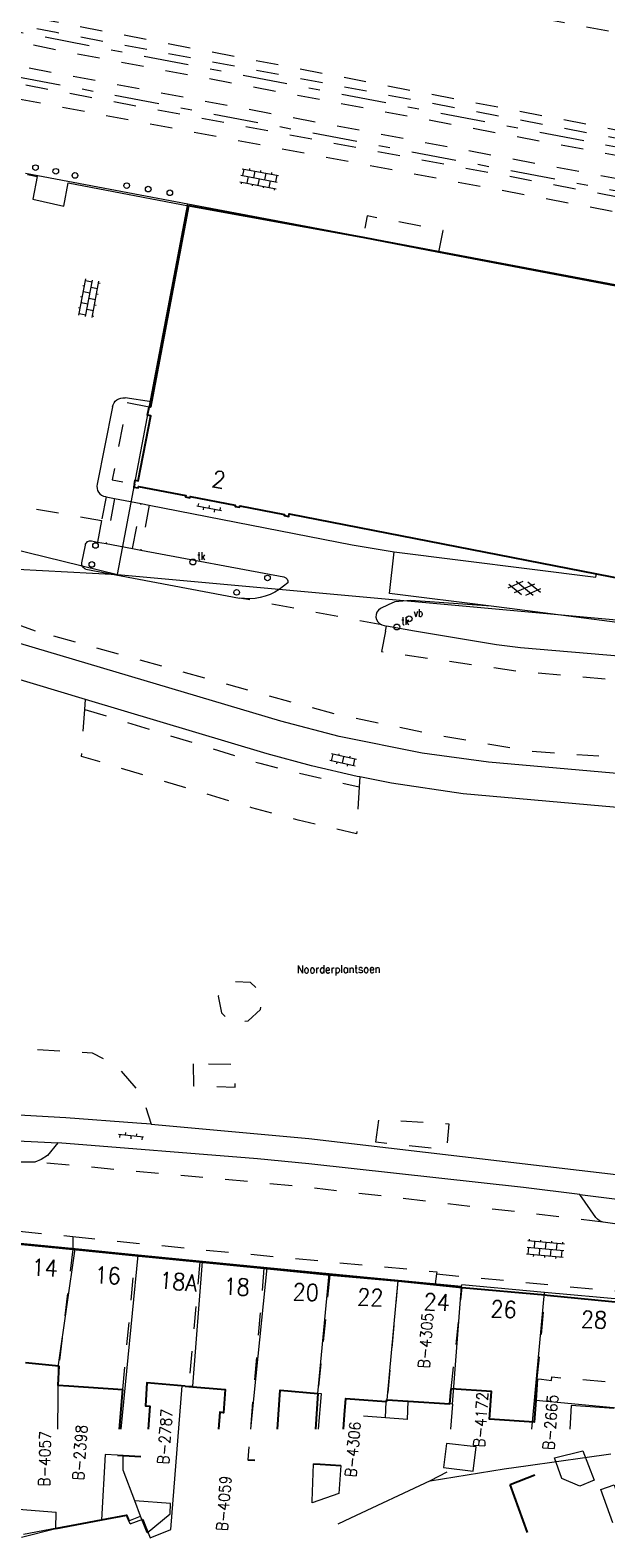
# Model space of a CAD drawing. Header units: metres. Extents: x 132072 to 132715, y 517419 to 517799.
# Tile 18 of 33: x 132520 to 132571, y 517419 to 517554. Entities that reach past the tile are written whole.
import ezdxf
from ezdxf.enums import TextEntityAlignment as Align
from ezdxf.lldxf.tags import DXFTag

# ---------------------------------------------------------------- set-up
doc = ezdxf.new("R2010")
doc.units = ezdxf.units.M
doc.linetypes.add('NLCS-HIDDEN', pattern=[4, 2, -2])
doc.linetypes.add('XX-HART', pattern=[13, 4, -2, 1, -2, 4])
for name, color, linetype, lineweight in [('GBKN AS SPOOR', 252, 'XX-HART', 13), ('GBKN BIJGEBOUW', 252, 'CONTINUOUS', 13), ('GBKN CULTUURAANDUIDING', 252, 'CONTINUOUS', 13), ('GBKN HOOFDGEBOUW', 250, 'CONTINUOUS', 25), ('GBKN HOOFDGEBOUW OVERBOUWD', 250, 'CONTINUOUS', 25), ('GBKN HUISNUMMER', 252, 'CONTINUOUS', 13), ('GBKN KANT FUNCTIEVERSCHIL WEG', 252, 'NLCS-HIDDEN', 13), ('GBKN KANT OP  OF INRIT', 252, 'NLCS-HIDDEN', 13), ('GBKN KANT OPEN VERHARDING', 252, 'CONTINUOUS', 13), ('GBKN KANT OPEN VERHARDING WEG', 252, 'NLCS-HIDDEN', 13), ('GBKN KANT VERHARDING OVERIG', 252, 'CONTINUOUS', 13), ('GBKN KANT WEGVAK FUNCTIEVERSCHIL', 252, 'NLCS-HIDDEN', 13), ('GBKN KANT WEGVAK OPEN VERHARDING', 252, 'CONTINUOUS', 13), ('GBKN LUIFEL', 252, 'NLCS-HIDDEN', 13), ('GBKN OVERBOUW', 252, 'NLCS-HIDDEN', 13), ('GBKN SCHUUR', 252, 'CONTINUOUS', 13), ('GBKN SPOORRAIL', 252, 'NLCS-HIDDEN', 13), ('GBKN TRAPTREDE', 252, 'NLCS-HIDDEN', 13), ('GBKN TUSSENMUUR', 252, 'NLCS-HIDDEN', 13), ('GBKN VERHARDINGSSYMBOOL', 252, 'CONTINUOUS', 13), ('GBKN VLAKAFSLUITING BEHEER GROEN', 252, 'NLCS-HIDDEN', 13), ('GBKN VLAKAFSLUITING BEHEER WEGEN', 252, 'NLCS-HIDDEN', 13), ('GRENS BAG PAND PLANTOPOGRAFIE VERBOUWING', 252, 'CONTINUOUS', 13), ('GRENS MAAIVELD', 252, 'NLCS-HIDDEN', 13), ('KADASTER PERCEELNUMMER', 252, 'CONTINUOUS', 13), ('KADASTER PERCEELSGRENS', 252, 'KG-KADASTRAAL', 13), ('THEMA RIOOL', 252, 'CONTINUOUS', 13), ('THEMA STRAATMEUBILAIR', 252, 'CONTINUOUS', 13), ('WOZ TUSSENMUUR VERDIEPING0', 252, 'NLCS-HIDDEN', 13), ('X-XX-AL-REFERENTIE-G', 7, 'CONTINUOUS', 18)]:
    doc.layers.add(name, color=color, linetype=linetype, lineweight=lineweight)
doc.styles.add('Style-STANDARD', font='STANDARD.shx')
tags = doc.linetypes.add('KG-KADASTRAAL', pattern='A,5.5,-2,["K",Standard,S=1.8,R=0,X=0,Y=-0.9],-2,5.5,-2,[5,NLCS.SHX,S=0.75,R=0,X=0,Y=0],-2', length=19).pattern_tags.tags
tags[6] = DXFTag(74, 10)

# ---------------------------------------------------------------- blocks, each defined once
blk = doc.blocks.new('OV4')
at = {"layer": 'GBKN VERHARDINGSSYMBOOL'}
for p, q in [((0, 0.012), (0.066, 0.012)), ((0, 0), (0.066, 0)), ((0.003, 0.012), (0.003, 0)), ((0.013, 0.015), (0.013, 0.012)), ((0.013, 0), (0.013, -0.012)), ((0.023, 0.012), (0.023, 0)), ((0.033, 0.015), (0.033, 0.012)), ((0.033, 0), (0.033, -0.012)), ((0.043, 0.012), (0.043, 0)), ((0.053, 0.015), (0.053, 0.012)), ((0.053, 0), (0.053, -0.012)), ((0.063, 0.012), (0.063, 0)), ((0, -0.012), (0.066, -0.012)), ((0.003, -0.012), (0.003, -0.015)), ((0.023, -0.012), (0.023, -0.015)), ((0.043, -0.012), (0.043, -0.015)), ((0.063, -0.012), (0.063, -0.015))]:
    blk.add_line(p, q, dxfattribs=at)
blk = doc.blocks.new('OV6')
at = {"layer": 'GBKN VERHARDINGSSYMBOOL'}
for p, q in [((0, 0), (0.045, 0)), ((0.0025, 0), (0.0025, 0.005)), ((0.0225, 0), (0.0225, 0.005)), ((0.0325, 0), (0.0325, -0.005)), ((0.0425, 0), (0.0425, 0.005)), ((0.0125, 0), (0.0125, -0.005))]:
    blk.add_line(p, q, dxfattribs=at)
blk = doc.blocks.new('GV6')
at = {"layer": 'GBKN VERHARDINGSSYMBOOL'}
for p, q in [((0.001, -0.0034), (0.026, 0.012)), ((0.001, 0.0034), (0.0261, -0.0121)), ((0.0132, -0.0101), (0.0468, 0.0101)), ((0.0132, 0.0101), (0.0468, -0.0101)), ((0.034, 0.012), (0.059, -0.0034)), ((0.034, -0.012), (0.059, 0.0034))]:
    blk.add_line(p, q, dxfattribs=at)
blk = doc.blocks.new('OV2')
at = {"layer": 'GBKN VERHARDINGSSYMBOOL'}
for p, q in [((0.0001, 0.01), (0.0031, 0.01)), ((0.0031, -0.023), (0.0031, 0.023)), ((0.0031, 0.02), (0.0151, 0.02)), ((0.0031, 0), (0.0151, 0)), ((0.0151, -0.023), (0.0151, 0.023)), ((0.0181, 0.01), (0.0151, 0.01)), ((0.0001, -0.01), (0.0031, -0.01)), ((0.0031, -0.02), (0.0151, -0.02)), ((0.0181, -0.01), (0.0151, -0.01))]:
    blk.add_line(p, q, dxfattribs=at)
blk = doc.blocks.new('paal')
at = {"layer": 'THEMA STRAATMEUBILAIR'}
blk.add_circle((0, 0), 0.025, dxfattribs=at)
blk = doc.blocks.new('tkolk')
at = {"layer": 'THEMA RIOOL'}
blk.add_circle((0, 0), 0.0262, dxfattribs=at)
at = {"layer": 'THEMA RIOOL', "style": 'Style-STANDARD', "width": 0.9}
blk.add_text('tk', height=0.0675, dxfattribs=at).set_placement((0.041, 0.019))
blk = doc.blocks.new('vbord')
at = {"layer": 'THEMA STRAATMEUBILAIR'}
blk.add_circle((0, 0), 0.0262, dxfattribs=at)
at = {"layer": 'THEMA STRAATMEUBILAIR', "style": 'Style-STANDARD', "width": 0.9}
blk.add_text('vb', height=0.0675, dxfattribs=at).set_placement((0.041, 0.019))
blk = doc.blocks.new('Ondergrond_20161213')
at = {"layer": 'GBKN AS SPOOR', "flags": 128}
for points in [[(132631.09, 517531.88), (132457.38, 517565.32)], [(132456.62, 517561.39), (132481.6, 517556.58), (132624.42, 517529.41), (132689.78, 517517.3), (132703.62, 517515.07), (132706.28, 517514.67)]]:
    blk.add_lwpolyline(points, dxfattribs=at)
at = {"layer": 'GBKN BIJGEBOUW', "flags": 128}
for points in [[(132568.12, 517430.8), (132567.99, 517428.68)], [(132571.92, 517430.52), (132568.12, 517430.8)], [(132544.97, 517422.24), (132545.07, 517425.57)], [(132547.52, 517425.44), (132547.34, 517422.92)], [(132547.34, 517422.92), (132544.96, 517422.08), (132544.97, 517422.24)]]:
    blk.add_lwpolyline(points, dxfattribs=at)
at = {"layer": 'GBKN HOOFDGEBOUW', "flags": 128}
for points in [[(132533.91, 517537.98), (132530.6, 517520.49)], [(132549.51, 517535.15), (132533.91, 517537.98)], [(132556.29, 517533.86), (132549.51, 517535.15)], [(132582.43, 517528.88), (132556.29, 517533.86)], [(132530.6, 517520.49), (132530.5, 517519.99), (132530.39, 517520.01)], [(132529.08, 517513.13), (132529.02, 517512.86), (132529.41, 517512.78), (132529.44, 517512.9), (132533.66, 517512.1), (132533.64, 517511.98), (132534.04, 517511.91), (132534.06, 517512.02), (132538.09, 517511.26), (132538.07, 517511.14), (132538.47, 517511.07), (132538.49, 517511.18), (132542.49, 517510.42), (132542.47, 517510.31), (132542.87, 517510.23), (132542.92, 517510.48), (132570.36, 517505.11)], [(132570.36, 517505.11), (132578.3, 517503.56)], [(132517.76, 517445.32), (132523.56, 517444.77)], [(132523.56, 517444.77), (132529.16, 517444.2)], [(132529.16, 517444.2), (132534.91, 517443.63)], [(132534.91, 517443.63), (132540.65, 517443.05)], [(132540.65, 517443.05), (132546.55, 517442.47)], [(132546.55, 517442.47), (132552.63, 517441.92)], [(132552.63, 517441.92), (132552.65, 517441.92), (132558.37, 517441.35)], [(132558.37, 517441.35), (132565.79, 517440.67)], [(132565.79, 517440.67), (132565.96, 517440.66)], [(132565.96, 517440.66), (132572.97, 517439.96)], [(132519.35, 517434.64), (132522.32, 517434.34)], [(132522.32, 517434.34), (132522.22, 517432.62), (132523.23, 517432.55)], [(132565.08, 517433.16), (132564.95, 517431.25)], [(132523.23, 517432.55), (132528.03, 517432.23)], [(132527.75, 517428.68), (132528.03, 517432.23)], [(132533.62, 517432.52), (132530.18, 517432.81), (132530.07, 517430.77), (132530.45, 517430.73), (132530.32, 517428.68)], [(132533.62, 517432.52), (132533.94, 517432.5)], [(132533.94, 517432.5), (132537.19, 517432.21), (132537.03, 517430.13), (132536.7, 517430.19), (132536.59, 517428.68)], [(132541.85, 517428.68), (132542.1, 517432.16), (132545.46, 517431.87)], [(132545.46, 517431.87), (132545.26, 517428.68)], [(132557.28, 517430.93), (132557.39, 517432.27)], [(132564.95, 517431.25), (132564.81, 517429.29), (132560.81, 517429.56), (132560.98, 517432.03), (132557.39, 517432.27)], [(132547.85, 517429.96), (132547.96, 517431.41), (132551.59, 517431.16), (132551.65, 517431.31)], [(132551.65, 517431.31), (132553.55, 517431.18)], [(132553.55, 517431.18), (132557.28, 517430.93)], [(132547.76, 517428.68), (132547.85, 517429.96)], [(132527.56, 517426.36), (132528.08, 517426.33)], [(132528.08, 517426.33), (132529.66, 517426.24)], [(132539.21, 517425.95), (132539.85, 517425.92)], [(132545.07, 517425.57), (132545.68, 517425.54)], [(132545.68, 517425.54), (132547.52, 517425.44)], [(132562.65, 517423.72), (132564.85, 517424.59)], [(132564.22, 517419.44), (132562.65, 517423.72)], [(132526.14, 517420.58), (132528.37, 517421), (132528.57, 517420.5)], [(132522.06, 517419.81), (132526.14, 517420.58)]]:
    blk.add_lwpolyline(points, dxfattribs=at)
at = {"layer": 'GBKN HOOFDGEBOUW OVERBOUWD', "flags": 128}
blk.add_lwpolyline([(132529.08, 517513.13), (132529.14, 517513.47), (132529.42, 517513.41), (132530.53, 517519.24), (132530.26, 517519.29), (132530.39, 517520.01)], dxfattribs=at)
at = {"layer": 'GBKN KANT FUNCTIEVERSCHIL WEG', "flags": 128}
for points in [[(132520.24, 517500), (132515.66, 517501.61), (132508.09, 517503.74), (132491.96, 517506.82), (132491.6, 517504.67)], [(132551.52, 517500), (132551.6, 517500.42)], [(132602.52, 517486.62), (132599.99, 517486.73), (132564.43, 517489.24), (132555.66, 517490.77), (132546.95, 517492.58), (132520.24, 517500)]]:
    blk.add_lwpolyline(points, dxfattribs=at)
at = {"layer": 'GBKN KANT OP  OF INRIT', "flags": 128}
for points in [[(132527.3, 517511.85), (132526.54, 517507.81)], [(132528.92, 517507.37), (132529.67, 517511.39)], [(132530.4, 517511.24), (132529.65, 517507.23)]]:
    blk.add_lwpolyline(points, dxfattribs=at)
at = {"layer": 'GBKN KANT OPEN VERHARDING', "flags": 128}
for points in [[(132525.78, 517507.95), (132526.54, 517507.81)], [(132526.54, 517507.81), (132528.92, 517507.37)], [(132528.92, 517507.37), (132529.65, 517507.23)], [(132529.65, 517507.23), (132542.44, 517504.83)], [(132542.79, 517504.31), (132542.02, 517503.72)], [(132524.72, 517493.89), (132512.9, 517497.43), (132504.85, 517499.23), (132501.02, 517500)], [(132549.23, 517486.96), (132548.99, 517487.01), (132544.91, 517487.95), (132540.93, 517489.02), (132524.72, 517493.89)], [(132599.43, 517481.83), (132558.47, 517485.44), (132552.05, 517486.4), (132549.23, 517486.96)], [(132530.58, 517455.92), (132529.3, 517456.03), (132522.96, 517456.51), (132511.95, 517457.11)], [(132506.02, 517455.08), (132522.24, 517454.26)], [(132530.58, 517455.92), (132544.65, 517454.65), (132575.95, 517451), (132585.97, 517449.93)], [(132522.24, 517454.26), (132521.31, 517453.13), (132520.74, 517452.78), (132520.18, 517452.54)], [(132568.89, 517449.64), (132563.86, 517450.26), (132544.67, 517452.39), (132540.09, 517452.83), (132522.24, 517454.26)], [(132570.32, 517447.59), (132568.89, 517449.64)], [(132568.89, 517449.64), (132575.76, 517448.77)]]:
    blk.add_lwpolyline(points, dxfattribs=at)
at = {"layer": 'GBKN KANT OPEN VERHARDING', "extrusion": (0, 0, -1)}
for centre, radius, start, end in [((-132542.33, 517504.37), 0.471, 103.5777, 188.0387), ((-132539.28, 517507.79), 4.91, 236.0404, 279.5811), ((-132571.14, 517448.18), 1.01, 279.5393, 324.3294)]:
    blk.add_arc(centre, radius, start, end, dxfattribs=at)
at = {"layer": 'GBKN KANT OPEN VERHARDING WEG', "flags": 128}
for points in [[(132462.88, 517449.58), (132500, 517447.92), (132508.51, 517447.36), (132523.56, 517445.89)], [(132523.56, 517445.89), (132535.15, 517444.71), (132556.11, 517442.74), (132556.08, 517442.55)], [(132556.08, 517442.55), (132577.35, 517440.52), (132584.76, 517439.98), (132589.39, 517439.53)]]:
    blk.add_lwpolyline(points, dxfattribs=at)
at = {"layer": 'GBKN KANT VERHARDING OVERIG', "flags": 128}
for points in [[(132526.55, 517512), (132527.3, 517511.85)], [(132527.3, 517511.85), (132529.67, 517511.39)], [(132529.67, 517511.39), (132530.4, 517511.24)], [(132530.4, 517511.24), (132548.55, 517507.7), (132552.3, 517507.08)], [(132551.87, 517503.36), (132552.3, 517507.08)], [(132552.3, 517507.08), (132570.3, 517504.82), (132570.36, 517505.11)], [(132560.97, 517502.21), (132551.87, 517503.36)], [(132551.76, 517502.33), (132551.07, 517502.02)], [(132560.97, 517502.21), (132553.77, 517502.74), (132552.36, 517502.61), (132551.76, 517502.33)], [(132578.19, 517500), (132562.59, 517502.01), (132560.97, 517502.21)]]:
    blk.add_lwpolyline(points, dxfattribs=at)
at = {"layer": 'GBKN KANT VERHARDING OVERIG'}
blk.add_arc((132551.49, 517501.31), 0.829, 120.8756, 248.0106, dxfattribs=at)
at = {"layer": 'GBKN KANT WEGVAK FUNCTIEVERSCHIL', "flags": 128}
for points in [[(132526.55, 517512), (132526.15, 517509.88)], [(132526.15, 517509.88), (132525.78, 517507.95)], [(132551.18, 517500.54), (132538.46, 517502.95)], [(132570.98, 517447.18), (132543.91, 517450.36), (132520.18, 517452.54)]]:
    blk.add_lwpolyline(points, dxfattribs=at)
at = {"layer": 'GBKN KANT WEGVAK OPEN VERHARDING', "flags": 128}
for points in [[(132519.52, 517540.78), (132520.38, 517540.61), (132519.99, 517538.58), (132522.77, 517537.97), (132523.16, 517540.04), (132533.91, 517537.98)], [(132530.6, 517520.49), (132528.24, 517520.84)], [(132527.11, 517520.03), (132525.74, 517513.11)], [(132526.49, 517512.01), (132526.55, 517512)], [(132524.38, 517506.09), (132524.7, 517507.67)], [(132525.25, 517508.05), (132525.78, 517507.95)], [(132524.74, 517505.54), (132538.46, 517502.95)], [(132551.18, 517500.54), (132551.6, 517500.42)], [(132554.1, 517500), (132551.6, 517500.42)], [(132595.23, 517485.22), (132576.94, 517486.84), (132560.72, 517488.29), (132554.8, 517489.09), (132547.37, 517490.56), (132542.17, 517491.93), (132518.84, 517498.89), (132515.62, 517500)], [(132622.89, 517493.34), (132598.29, 517495.54), (132563.57, 517498.51), (132561.43, 517498.76), (132554.1, 517500)], [(132520.18, 517452.54), (132518.18, 517452.55), (132508.3, 517452.96), (132507.8, 517453.02)], [(132573.04, 517446.88), (132570.98, 517447.18)]]:
    blk.add_lwpolyline(points, dxfattribs=at)
at = {"layer": 'GBKN KANT WEGVAK OPEN VERHARDING', "extrusion": (0, 0, -1)}
for centre, radius, start, end in [((-132528.09, 517519.85), 0.998, 10.5226, 98.8998), ((-132525.14, 517507.62), 0.444, 6.7727, 103.4981), ((-132524.82, 517505.98), 0.445, 279.8321, 13.5214)]:
    blk.add_arc(centre, radius, start, end, dxfattribs=at)
at = {"layer": 'GBKN KANT WEGVAK OPEN VERHARDING'}
blk.add_arc((132526.64, 517512.92), 0.921, 167.825, 260.3672, dxfattribs=at)
at = {"layer": 'GBKN LUIFEL', "flags": 128}
for points in [[(132551.53, 517429.69), (132551.59, 517431.16)], [(132553.48, 517429.55), (132553.55, 517431.18)], [(132551.53, 517429.69), (132547.85, 517429.96)], [(132553.48, 517429.55), (132551.53, 517429.69)]]:
    blk.add_lwpolyline(points, dxfattribs=at)
at = {"layer": 'GBKN OVERBOUW', "flags": 128}
blk.add_lwpolyline([(132530.39, 517520.01), (132528.41, 517520.39), (132527.09, 517513.51), (132529.08, 517513.13)], dxfattribs=at)
at = {"layer": 'GBKN SCHUUR', "flags": 128}
for points in [[(132527.56, 517426.36), (132526.46, 517426.42), (132526.14, 517420.58)], [(132529.1, 517422.26), (132528.07, 517425.02), (132528.08, 517426.33)], [(132556.96, 517427.4), (132556.71, 517425.26)], [(132559.61, 517427.09), (132556.96, 517427.4)], [(132559.36, 517424.93), (132559.61, 517427.09)], [(132566.63, 517426.11), (132569.16, 517426.73)], [(132569.16, 517426.73), (132570.17, 517424.11)], [(132556.71, 517425.26), (132559.36, 517424.93)], [(132567.27, 517424.27), (132566.63, 517426.11)], [(132568.88, 517423.58), (132567.27, 517424.27)], [(132570.17, 517424.11), (132568.88, 517423.58)], [(132571.82, 517420.32), (132570.76, 517423.29), (132571.94, 517423.71), (132573, 517420.69)], [(132516.45, 517421.71), (132522.08, 517421.25)], [(132522.06, 517419.81), (132522.08, 517421.25)], [(132530.21, 517419.41), (132532.28, 517421.1), (132532.3, 517422.02), (132529.1, 517422.26)], [(132529.63, 517420.9), (132529.1, 517422.26)], [(132519, 517419.04), (132522.06, 517419.81)], [(132528.57, 517420.5), (132529.63, 517420.9)], [(132530.21, 517419.41), (132529.63, 517420.9)]]:
    blk.add_lwpolyline(points, dxfattribs=at)
at = {"layer": 'GBKN SPOORRAIL', "flags": 128}
for points in [[(132457.52, 517566.04), (132500, 517557.9), (132522.08, 517553.51), (132631.82, 517532.78), (132640.36, 517531.28), (132674.5, 517526.13), (132679.99, 517525.17)], [(132457.23, 517564.54), (132500, 517556.43), (132523.55, 517551.66), (132579.23, 517541.19), (132614.54, 517534.45), (132639.06, 517529.98), (132647.39, 517528.65), (132672.96, 517524.84), (132679.54, 517523.69)], [(132456.77, 517562.15), (132675.23, 517521.06), (132694.64, 517517.57), (132704.37, 517515.95), (132706.28, 517515.69)], [(132456.49, 517560.68), (132627.63, 517528.35), (132674.94, 517519.49), (132694.37, 517515.99), (132704.14, 517514.36), (132706.28, 517514.07)]]:
    blk.add_lwpolyline(points, dxfattribs=at)
at = {"layer": 'GBKN TRAPTREDE', "flags": 128}
for points in [[(132523.56, 517445.89), (132523.56, 517444.77)], [(132556.08, 517442.55), (132555.95, 517441.65)]]:
    blk.add_lwpolyline(points, dxfattribs=at)
at = {"layer": 'GBKN TUSSENMUUR', "flags": 128}
for points in [[(132523.56, 517444.77), (132522.32, 517434.34)], [(132528.03, 517432.23), (132529.16, 517444.2)], [(132534.91, 517443.63), (132533.94, 517432.5)], [(132540.65, 517443.05), (132539.21, 517425.95)], [(132546.55, 517442.47), (132545.46, 517431.87)], [(132552.63, 517441.92), (132551.65, 517431.31)], [(132557.39, 517432.27), (132558.37, 517441.35)], [(132565.08, 517433.16), (132565.79, 517440.67)]]:
    blk.add_lwpolyline(points, dxfattribs=at)
at = {"layer": 'GBKN VLAKAFSLUITING BEHEER GROEN', "flags": 128}
for points in [[(132524.65, 517493), (132524.72, 517493.89)], [(132549.15, 517486.08), (132548.93, 517481.89), (132543.71, 517483.1), (132539.56, 517484.21), (132524.35, 517488.8), (132524.65, 517493)], [(132524.65, 517493), (132540.3, 517488.18), (132543.37, 517487.4), (132549.15, 517486.08)], [(132549.23, 517486.96), (132549.15, 517486.08)], [(132536.55, 517467.38), (132536.86, 517465.88), (132537.75, 517464.98), (132539.25, 517465.18), (132540.35, 517466.18), (132540.45, 517467.68), (132539.45, 517468.58), (132537.85, 517468.68), (132536.55, 517467.38)], [(132504.45, 517463.58), (132525.31, 517462.3), (132527.42, 517461.2), (132529.74, 517458.55), (132530.58, 517455.92)], [(132534.33, 517461.31), (132534.37, 517459.37), (132538.09, 517459.24), (132538, 517461.27), (132534.33, 517461.31)], [(132550.65, 517454.32), (132550.94, 517456.34), (132557.18, 517455.96), (132556.99, 517453.65), (132550.65, 517454.32)]]:
    blk.add_lwpolyline(points, dxfattribs=at)
at = {"layer": 'GBKN VLAKAFSLUITING BEHEER WEGEN', "flags": 128}
for points in [[(132512.44, 517512.25), (132526.15, 517509.88)], [(132551.52, 517500), (132551.17, 517498.16), (132563.48, 517496.4), (132603.62, 517492.83)]]:
    blk.add_lwpolyline(points, dxfattribs=at)
at = {"layer": 'GRENS BAG PAND PLANTOPOGRAFIE VERBOUWING', "flags": 128}
for points in [[(132568.13, 517430.95), (132564.95, 517431.25)], [(132572.19, 517430.56), (132568.13, 517430.95)]]:
    blk.add_lwpolyline(points, dxfattribs=at)
at = {"layer": 'GRENS MAAIVELD', "flags": 128}
for points in [[(132706.28, 517524.92), (132697.75, 517526.76), (132680.88, 517530.12), (132655.03, 517535.49), (132638.92, 517538.47), (132639.33, 517540.61), (132557.65, 517556.23), (132531.54, 517561.13), (132503.28, 517566.64), (132368.14, 517592.56), (132367.47, 517588.84)], [(132367.36, 517588.2), (132367.32, 517587.93), (132367.31, 517587.77), (132420.18, 517577.66), (132419.71, 517574.47), (132451.3, 517568.22), (132457.69, 517566.95), (132478.51, 517562.83), (132624.42, 517534.72), (132644.73, 517531.27), (132650.66, 517530.35), (132690.07, 517524.79), (132706.28, 517522.6)], [(132459.8, 517558.96), (132521.17, 517547.09), (132582.09, 517535.57), (132667.72, 517519.54), (132704.15, 517513.08), (132706.28, 517512.76)], [(132556.29, 517533.86), (132556.66, 517535.8), (132549.88, 517537.09), (132549.51, 517535.15)]]:
    blk.add_lwpolyline(points, dxfattribs=at)
at = {"layer": 'KADASTER PERCEELSGRENS', "flags": 128}
for points in [[(132292.3, 517543.86), (132304.36, 517540.52), (132323.25, 517538.57), (132322.93, 517536.45), (132355.23, 517532.02), (132387.04, 517527.75), (132424.81, 517522.46), (132456.8, 517519.7), (132503.67, 517510.65), (132508.23, 517509.78), (132527.58, 517505.04)], [(132519.35, 517540.9), (132533.84, 517538.17)], [(132527.58, 517505.04), (132533.84, 517538.17)], [(132533.84, 517538.17), (132577.89, 517529.86), (132583.06, 517528.88), (132583.03, 517528.71), (132600.59, 517525.43), (132616.2, 517522.52)], [(132452.52, 517511.17), (132456.72, 517510.79), (132490.67, 517507.92), (132511.9, 517505.88), (132527.58, 517505.04)], [(132527.58, 517505.04), (132577.74, 517500.5), (132612.41, 517497.44), (132615.85, 517497.08)], [(132523.78, 517444.79), (132517.97, 517445.36)], [(132522.28, 517434.42), (132523.78, 517444.79)], [(132529.4, 517444.23), (132523.78, 517444.79)], [(132527.89, 517428.68), (132529.4, 517444.23)], [(132535.17, 517443.67), (132529.4, 517444.23)], [(132530.47, 517418.97), (132532.33, 517419.7), (132533.34, 517432.55), (132534.3, 517432.51), (132535.17, 517443.67)], [(132540.94, 517443.1), (132535.17, 517443.67)], [(132539.81, 517431.98), (132540.94, 517443.1)], [(132546.49, 517442.57), (132540.94, 517443.1)], [(132545.46, 517431.87), (132546.49, 517442.57)], [(132552.65, 517441.96), (132546.49, 517442.57)], [(132557.49, 517430.92), (132551.65, 517431.31), (132552.65, 517441.96)], [(132558.32, 517441.42), (132552.65, 517441.96)], [(132557.49, 517430.92), (132558.32, 517441.42)], [(132558.32, 517441.42), (132558.33, 517441.58)], [(132565.74, 517440.88), (132558.33, 517441.58)], [(132564.59, 517428.68), (132565.74, 517440.88)], [(132573.02, 517440.22), (132565.74, 517440.88)], [(132522.23, 517428.68), (132522.28, 517434.42)], [(132539.48, 517428.68), (132539.81, 517431.98)], [(132545.79, 517431.84), (132545.46, 517431.87)], [(132545.52, 517428.68), (132545.79, 517431.84)], [(132557.49, 517430.92), (132557.31, 517428.68)], [(132569.33, 517426.15), (132571.64, 517426.47)], [(132555.52, 517424.07), (132562.11, 517425.13)], [(132562.11, 517425.13), (132564.28, 517425.44)], [(132564.28, 517425.44), (132569.33, 517426.15)], [(132555.52, 517424.07), (132548.4, 517420.73)], [(132557, 517424.84), (132555.52, 517424.07)], [(132528.7, 517420.21), (132528.37, 517421), (132522.15, 517419.82)], [(132522.15, 517419.82), (132519.16, 517419.26)], [(132528.7, 517420.21), (132529.83, 517420.62)], [(132529.83, 517420.62), (132530.47, 517418.97)], [(132548.4, 517420.73), (132547.25, 517420.19)]]:
    blk.add_lwpolyline(points, dxfattribs=at)
at = {"layer": 'WOZ TUSSENMUUR VERDIEPING0', "flags": 128}
for points in [[(132565.08, 517433.16), (132565.45, 517433.13)], [(132565.45, 517433.13), (132566.36, 517433.04), (132566.39, 517433.34), (132572.34, 517432.84)]]:
    blk.add_lwpolyline(points, dxfattribs=at)
at = {"layer": 'GBKN VERHARDINGSSYMBOOL', "zscale": 10}
for name, p, xscale, yscale, rotation in [('OV4', (132538.6, 517540.72), 50, 50, 349.4542656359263), ('OV4', (132524.7, 517528.12), 50, 50, 79.21838326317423), ('OV6', (132534.65, 517511.18), 50.00000000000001, 50.00000000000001, 349.1620895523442), ('GV6', (132562.46, 517504.03), 50, 50, 352.2425742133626), ('OV2', (132547.64, 517488.03), 50.00000000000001, 50.00000000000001, 77.22875743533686), ('OV6', (132529.89, 517454.77), 50, 50, 174.2038993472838), ('OV4', (132567.46, 517444.62), 50.00000000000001, 50.00000000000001, 174.8366931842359)]:
    blk.add_blockref(name, p, dxfattribs=dict(at, xscale=xscale, yscale=yscale, rotation=rotation))
at = {"layer": 'THEMA RIOOL', "xscale": 10, "yscale": 10}
for p in [(132534.3, 517506.17), (132552.53, 517500.36)]:
    blk.add_blockref('tkolk', p, dxfattribs=at)
at = {"layer": 'THEMA STRAATMEUBILAIR', "xscale": 10, "yscale": 10}
for name, p in [('paal', (132520.24, 517541.41)), ('paal', (132522.05, 517541.08)), ('paal', (132523.76, 517540.71)), ('paal', (132528.39, 517539.8)), ('paal', (132530.31, 517539.49)), ('paal', (132532.24, 517539.16)), ('paal', (132525.6, 517507.64)), ('paal', (132525.27, 517505.95)), ('paal', (132540.97, 517504.74)), ('paal', (132538.21, 517503.45)), ('vbord', (132553.63, 517501.09))]:
    blk.add_blockref(name, p, dxfattribs=at)
at = {"layer": 'GBKN CULTUURAANDUIDING', "style": 'Style-STANDARD'}
blk.add_text('Noorderplantsoen', height=0.7, rotation=0.3389, dxfattribs=at).set_placement((132547.33, 517469.79), align=Align.MIDDLE_CENTER)
at = {"layer": 'GBKN HUISNUMMER', "style": 'Style-STANDARD'}
for s, rotation, p in [('2', 349.0889, (132536.62, 517513.54)), ('14', 357.4169, (132521.07, 517443.1)), ('16', 357.4169, (132526.69, 517442.41)), ('18A', 354.8282, (132533, 517441.86)), ('18', 357.4169, (132538.21, 517441.4)), ('20', 357.4169, (132544.39, 517440.92)), ('22', 357.4169, (132550.16, 517440.46)), ('24', 357.4169, (132556.1, 517440.03)), ('26', 357.4169, (132562.07, 517439.39)), ('28', 357.4169, (132570.15, 517438.46))]:
    blk.add_text(s, height=1.5, rotation=rotation, dxfattribs=at).set_placement(p, align=Align.MIDDLE_CENTER)
at = {"layer": 'KADASTER PERCEELNUMMER', "style": 'Style-STANDARD'}
for s, rotation, p in [('B-4305', 85.8806, (132555.11, 517436.6)), ('B-4172', 86.0411, (132560.04, 517429.53)), ('B-2665', 85.491, (132566.27, 517429.3)), ('B-2787', 85.9322, (132531.81, 517428.01)), ('B-4306', 85.0785, (132548.6, 517426.87)), ('B-4057', 88.7684, (132521.06, 517426.03)), ('B-2398', 86.2531, (132524.21, 517426.59)), ('B-4059', 85.9379, (132537.07, 517422.05))]:
    blk.add_text(s, height=1, rotation=rotation, dxfattribs=at).set_placement(p, align=Align.MIDDLE_CENTER)

msp = doc.modelspace()

# ---------------------------------------------------------------- block references
at = {"layer": 'X-XX-AL-REFERENTIE-G'}
msp.add_blockref('Ondergrond_20161213', (0, 0), dxfattribs=at)

doc.saveas('drawing.dxf')
